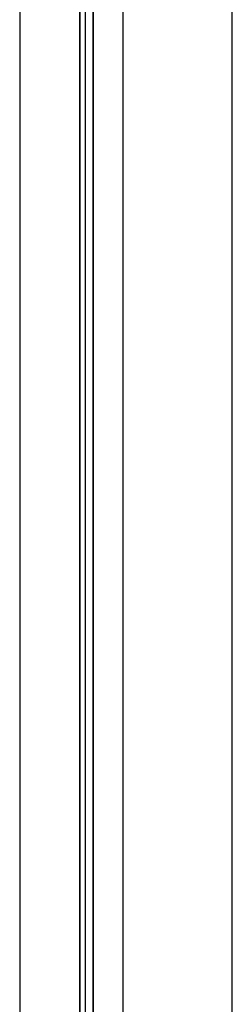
# Model space of a CAD drawing. Header units: inches. Extents: x 170 to 288, y 234 to 248.
# Tile 30 of 192: x 178.1081 to 178.1519, y 243.364 to 243.5673. Entities that reach past the tile are written whole.
import ezdxf

# ---------------------------------------------------------------- set-up
doc = ezdxf.new("R2010")
doc.units = ezdxf.units.IN
doc.header["$LTSCALE"] = 0.25
doc.header["$MEASUREMENT"] = 0
doc.layers.add('SLIM E GUIDE MOTOR LH', color=7, linetype='Continuous')

msp = doc.modelspace()

# ---------------------------------------------------------------- linework, layer by layer
at = {"layer": 'SLIM E GUIDE MOTOR LH'}
for p, q in [((178.1519013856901, 240.4115050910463), (178.1519013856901, 244.1887244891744)), ((178.1081171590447, 244.1811111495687), (178.1081171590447, 240.1477778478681)), ((178.1204171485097, 244.1811111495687), (178.1204171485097, 240.1394444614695)), ((178.12057140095, 241.8568326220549), (178.12057140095, 244.1811111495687)), ((178.121688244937, 241.8568326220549), (178.121688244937, 244.1811111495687)), ((178.1232706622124, 241.8568326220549), (178.1232706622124, 244.1811111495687)), ((178.123318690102, 241.8568326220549), (178.123318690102, 244.1811111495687)), ((178.12945358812, 241.8560896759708), (178.12945358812, 244.1811111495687))]:
    msp.add_line(p, q, dxfattribs=at)

doc.saveas('drawing.dxf')
